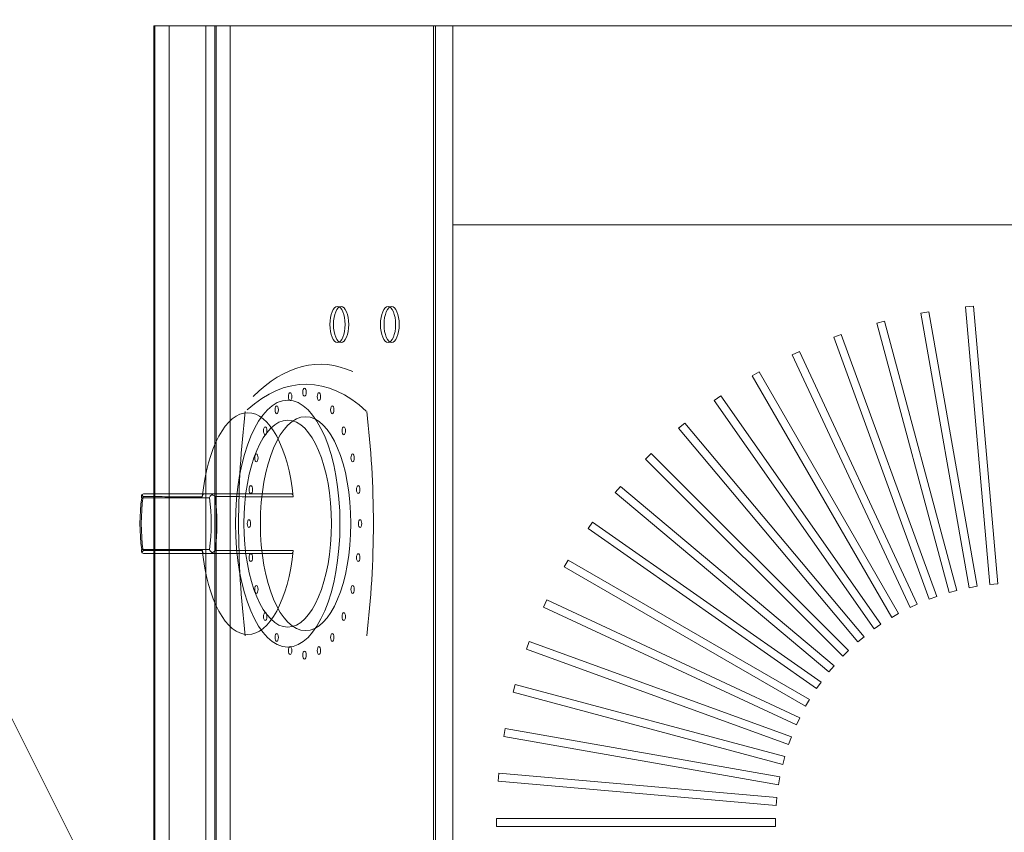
# Model space of a CAD drawing. Extents: x -750 to 58062, y -2404 to 18333.
# Tile 80 of 91: x 20396 to 20643, y 14815 to 15020. Entities that reach past the tile are written whole.
import ezdxf

# ---------------------------------------------------------------- set-up
doc = ezdxf.new("R2010")
doc.units = 0
doc.header["$MEASUREMENT"] = 0
doc.layers.add('GREY SCALE', color=9, linetype='Continuous', lineweight=0, true_color=0x808080)
doc.layers.add('GREYSCALE', color=9, linetype='Continuous', lineweight=0, true_color=0x808080)

# ---------------------------------------------------------------- blocks, each defined once
blk = doc.blocks.new('FLOOR PLAN')
at = {"layer": 'GREYSCALE', "ltscale": 125}
blk.add_line((20176.39, 15278.36), (21172.83, 13284.48), dxfattribs=at)
at = {"layer": 'GREYSCALE', "ltscale": 0.25}
for p, q in [((20429.32, 15018.13), (20429.32, 14216.19)), ((20504.5, 15018.13), (20429.32, 15018.13))]:
    blk.add_line(p, q, dxfattribs=at)
at = {"layer": 'GREYSCALE', "ltscale": 0.25, "extrusion": (1.83697e-16, 1, -5.8436e-29)}
for p, q in [((20433.14, 15018.13, 879.93), (20499.67, 15018.13, 815.05)), ((20504.5, 15018.13, 902.18), (20442.35, 15018.13, 902.18)), ((20444.66, 15018.13, 692.4), (20444.66, 15018.13, 659.48)), ((20500.17, 15018.13, 812.22), (20444.98, 15018.13, 693.88)), ((20448.53, 15018.13, 655.99), (20504.5, 15018.13, 662.14)), ((20504.5, 15018.13, 662.14), (20504.5, 15018.13, 902.18))]:
    blk.add_line(p, q, dxfattribs=at)
at = {"layer": 'GREYSCALE'}
for p, q in [((20504.5, 14266.31), (20504.5, 14968.01)), ((20504.5, 14968.01), (21074.88, 14968.01)), ((20624.2, 14946.15), (20622.23, 14945.8)), ((20624.2, 14946.15, 902.48), (20622.23, 14945.8, 902.48)), ((20622.23, 14945.8), (20634.41, 14876.7)), ((20622.23, 14945.8, 902.48), (20634.41, 14876.7, 902.48)), ((20636.38, 14877.05), (20624.2, 14946.15)), ((20636.38, 14877.05, 902.48), (20624.2, 14946.15, 902.48)), ((20635.48, 14947.55), (20633.49, 14947.37)), ((20635.48, 14947.55, 902.48), (20633.49, 14947.37, 902.48)), ((20633.49, 14947.37), (20639.6, 14877.47)), ((20633.49, 14947.37, 902.48), (20639.6, 14877.47, 902.48)), ((20641.6, 14877.65), (20635.48, 14947.55)), ((20641.6, 14877.65, 902.48), (20635.48, 14947.55, 902.48)), ((20613.08, 14943.78), (20611.15, 14943.26)), ((20613.08, 14943.78, 902.48), (20611.15, 14943.26, 902.48)), ((20611.15, 14943.26), (20629.31, 14875.48)), ((20611.15, 14943.26, 902.48), (20629.31, 14875.48, 902.48)), ((20631.24, 14876), (20613.08, 14943.78)), ((20631.24, 14876, 902.48), (20613.08, 14943.78, 902.48)), ((20602.21, 14940.44), (20600.33, 14939.75)), ((20602.21, 14940.44, 902.48), (20600.33, 14939.75, 902.48)), ((20600.33, 14939.75), (20624.33, 14873.82)), ((20600.33, 14939.75, 902.48), (20624.33, 14873.82, 902.48)), ((20626.21, 14874.5), (20602.21, 14940.44)), ((20626.21, 14874.5, 902.48), (20602.21, 14940.44, 902.48)), ((20591.68, 14936.17), (20589.86, 14935.32)), ((20591.68, 14936.17, 902.48), (20589.86, 14935.32, 902.48)), ((20621.33, 14872.58), (20591.68, 14936.17)), ((20621.33, 14872.58, 902.48), (20591.68, 14936.17, 902.48)), ((20589.86, 14935.32), (20619.51, 14871.73)), ((20589.86, 14935.32, 902.48), (20619.51, 14871.73, 902.48)), ((20581.55, 14931), (20579.82, 14930)), ((20581.55, 14931, 902.48), (20579.82, 14930, 902.48)), ((20616.64, 14870.23), (20581.55, 14931)), ((20616.64, 14870.23, 902.48), (20581.55, 14931, 902.48)), ((20579.82, 14930), (20614.9, 14869.23)), ((20579.82, 14930, 902.48), (20614.9, 14869.23, 902.48)), ((20571.92, 14924.96), (20570.27, 14923.81)), ((20571.92, 14924.96, 902.48), (20570.27, 14923.81, 902.48)), ((20570.27, 14923.81), (20610.52, 14866.33)), ((20570.27, 14923.81, 902.48), (20610.52, 14866.33, 902.48)), ((20612.16, 14867.48), (20571.92, 14924.96)), ((20612.16, 14867.48, 902.48), (20571.92, 14924.96, 902.48)), ((20562.84, 14918.11), (20561.31, 14916.82)), ((20562.84, 14918.11, 902.48), (20561.31, 14916.82, 902.48)), ((20561.31, 14916.82), (20606.41, 14863.07)), ((20561.31, 14916.82, 902.48), (20606.41, 14863.07, 902.48)), ((20607.95, 14864.36), (20562.84, 14918.11)), ((20607.95, 14864.36, 902.48), (20562.84, 14918.11, 902.48)), ((20554.4, 14910.5), (20552.99, 14909.08)), ((20554.4, 14910.5, 902.48), (20552.99, 14909.08, 902.48)), ((20552.99, 14909.08), (20602.6, 14859.46)), ((20552.99, 14909.08, 902.48), (20602.6, 14859.46, 902.48)), ((20604.02, 14860.88), (20554.4, 14910.5)), ((20604.02, 14860.88, 902.48), (20554.4, 14910.5, 902.48)), ((20546.66, 14902.17), (20545.37, 14900.64)), ((20546.66, 14902.17, 902.48), (20545.37, 14900.64, 902.48)), ((20600.41, 14857.07), (20546.66, 14902.17)), ((20600.41, 14857.07, 902.48), (20546.66, 14902.17, 902.48)), ((20426.26, 14899.34, 748.61), (20443.29, 14899.34, 785.12)), ((20444.33, 14900.34, 784.98), (20427.04, 14900.34, 747.9)), ((20545.37, 14900.64), (20599.12, 14855.53)), ((20545.37, 14900.64, 902.48), (20599.12, 14855.53, 902.48)), ((20539.67, 14893.21), (20538.52, 14891.57)), ((20539.67, 14893.21, 902.48), (20538.52, 14891.57, 902.48)), ((20538.52, 14891.57), (20596, 14851.32)), ((20538.52, 14891.57, 902.48), (20596, 14851.32, 902.48)), ((20597.15, 14852.96), (20539.67, 14893.21)), ((20597.15, 14852.96, 902.48), (20539.67, 14893.21, 902.48)), ((20443.29, 14886.31, 785.12), (20426.26, 14886.31, 748.61)), ((20427.04, 14885.31, 747.9), (20444.33, 14885.31, 784.98)), ((20533.49, 14883.67), (20532.48, 14881.93)), ((20533.49, 14883.67, 902.48), (20532.48, 14881.93, 902.48)), ((20532.48, 14881.93), (20593.25, 14846.85)), ((20532.48, 14881.93, 902.48), (20593.25, 14846.85, 902.48)), ((20594.26, 14848.58), (20533.49, 14883.67)), ((20594.26, 14848.58, 902.48), (20533.49, 14883.67, 902.48)), ((20634.41, 14876.7), (20636.38, 14877.05)), ((20634.41, 14876.7, 902.48), (20636.38, 14877.05, 902.48)), ((20639.6, 14877.47), (20641.6, 14877.65)), ((20639.6, 14877.47, 902.48), (20641.6, 14877.65, 902.48)), ((20624.33, 14873.82), (20626.21, 14874.5)), ((20624.33, 14873.82, 902.48), (20626.21, 14874.5, 902.48)), ((20629.31, 14875.48), (20631.24, 14876)), ((20629.31, 14875.48, 902.48), (20631.24, 14876, 902.48)), ((20528.16, 14873.62), (20527.31, 14871.81)), ((20528.16, 14873.62, 902.48), (20527.31, 14871.81, 902.48)), ((20527.31, 14871.81), (20590.91, 14842.15)), ((20527.31, 14871.81, 902.48), (20590.91, 14842.15, 902.48)), ((20591.76, 14843.97), (20528.16, 14873.62)), ((20591.76, 14843.97, 902.48), (20528.16, 14873.62, 902.48)), ((20619.51, 14871.73), (20621.33, 14872.58)), ((20619.51, 14871.73, 902.48), (20621.33, 14872.58, 902.48)), ((20614.9, 14869.23), (20616.64, 14870.23)), ((20614.9, 14869.23, 902.48), (20616.64, 14870.23, 902.48)), ((20610.52, 14866.33), (20612.16, 14867.48)), ((20610.52, 14866.33, 902.48), (20612.16, 14867.48, 902.48)), ((20606.41, 14863.07), (20607.95, 14864.36)), ((20606.41, 14863.07, 902.48), (20607.95, 14864.36, 902.48)), ((20523.73, 14863.15), (20523.04, 14861.27)), ((20523.73, 14863.15, 902.48), (20523.04, 14861.27, 902.48)), ((20589.67, 14839.15), (20523.73, 14863.15)), ((20589.67, 14839.15, 902.48), (20523.73, 14863.15, 902.48)), ((20523.04, 14861.27), (20588.98, 14837.27)), ((20523.04, 14861.27, 902.48), (20588.98, 14837.27, 902.48)), ((20602.6, 14859.46), (20604.02, 14860.88)), ((20602.6, 14859.46, 902.48), (20604.02, 14860.88, 902.48)), ((20599.12, 14855.53), (20600.41, 14857.07)), ((20599.12, 14855.53, 902.48), (20600.41, 14857.07, 902.48)), ((20520.23, 14852.34), (20519.71, 14850.4)), ((20520.23, 14852.34, 902.48), (20519.71, 14850.4, 902.48)), ((20588.01, 14834.18), (20520.23, 14852.34)), ((20588.01, 14834.18, 902.48), (20520.23, 14852.34, 902.48)), ((20596, 14851.32), (20597.15, 14852.96)), ((20596, 14851.32, 902.48), (20597.15, 14852.96, 902.48)), ((20519.71, 14850.4), (20587.49, 14832.24)), ((20519.71, 14850.4, 902.48), (20587.49, 14832.24, 902.48)), ((20593.25, 14846.85), (20594.26, 14848.58)), ((20593.25, 14846.85, 902.48), (20594.26, 14848.58, 902.48)), ((20590.91, 14842.15), (20591.76, 14843.97)), ((20590.91, 14842.15, 902.48), (20591.76, 14843.97, 902.48)), ((20517.68, 14841.26), (20517.33, 14839.28)), ((20517.68, 14841.26, 902.48), (20517.33, 14839.28, 902.48)), ((20517.33, 14839.28), (20586.44, 14827.1)), ((20517.33, 14839.28, 902.48), (20586.44, 14827.1, 902.48)), ((20586.78, 14829.07), (20517.68, 14841.26)), ((20586.78, 14829.07, 902.48), (20517.68, 14841.26, 902.48)), ((20588.98, 14837.27), (20589.67, 14839.15)), ((20588.98, 14837.27, 902.48), (20589.67, 14839.15, 902.48)), ((20587.49, 14832.24), (20588.01, 14834.18)), ((20587.49, 14832.24, 902.48), (20588.01, 14834.18, 902.48)), ((20516.11, 14830), (20515.94, 14828)), ((20516.11, 14830, 902.48), (20515.94, 14828, 902.48)), ((20586.01, 14823.88), (20516.11, 14830)), ((20586.01, 14823.88, 902.48), (20516.11, 14830, 902.48)), ((20515.94, 14828), (20585.84, 14821.88)), ((20515.94, 14828, 902.48), (20585.84, 14821.88, 902.48)), ((20586.44, 14827.1), (20586.78, 14829.07)), ((20586.44, 14827.1, 902.48), (20586.78, 14829.07, 902.48)), ((20585.84, 14821.88), (20586.01, 14823.88)), ((20585.84, 14821.88, 902.48), (20586.01, 14823.88, 902.48)), ((20515.53, 14818.64), (20515.53, 14816.64)), ((20585.7, 14818.64), (20515.53, 14818.64)), ((20515.53, 14818.64, 902.48), (20515.53, 14816.64, 902.48)), ((20585.7, 14818.64, 902.48), (20515.53, 14818.64, 902.48)), ((20585.7, 14816.64), (20585.7, 14818.64)), ((20585.7, 14816.64, 902.48), (20585.7, 14818.64, 902.48)), ((20515.53, 14816.64), (20585.7, 14816.64)), ((20515.53, 14816.64, 902.48), (20585.7, 14816.64, 902.48))]:
    blk.add_line(p, q, dxfattribs=at)
at = {"layer": 'GREYSCALE', "extrusion": (-0.906308, 2.88951e-16, 0.422618)}
for p, q in [((20426.26, 14899.34, 748.61), (20443.29, 14899.34, 785.12)), ((20441.92, 14900.34, 734.75), (20463.97, 14900.34, 782.02)), ((20443.29, 14886.31, 785.12), (20426.26, 14886.31, 748.61)), ((20441.92, 14885.31, 734.75), (20463.97, 14885.31, 782.02))]:
    blk.add_line(p, q, dxfattribs=at)
at = {"layer": 'GREYSCALE', "extrusion": (2.94688e-16, 1, -5.17558e-17)}
for p, q in [((20444.33, 14900.34, 784.98), (20427.04, 14900.34, 747.9)), ((20441.92, 14900.34, 734.75), (20463.97, 14900.34, 782.02))]:
    blk.add_line(p, q, dxfattribs=at)
at = {"layer": 'GREYSCALE', "extrusion": (-2.94688e-16, -1, 5.17558e-17)}
for p, q in [((20427.04, 14885.31, 747.9), (20444.33, 14885.31, 784.98)), ((20441.92, 14885.31, 734.75), (20463.97, 14885.31, 782.02))]:
    blk.add_line(p, q, dxfattribs=at)
at = {"layer": 'GREYSCALE', "extrusion": (0.906308, -5.3388e-16, -0.422618)}
for centre in [(14942.94, 9343.65, 18235.2), (14942.94, 9343.65, 18236.2), (14942.94, 9373.73, 18235.2), (14942.94, 9373.73, 18236.2)]:
    blk.add_circle(centre, 4.51, dxfattribs=at)
at = {"layer": 'GREYSCALE', "extrusion": (-0.906308, 5.3388e-16, 0.422618)}
for centre in [(-14942.94, 9343.65, -18235.2), (-14942.94, 9343.65, -18236.2), (-14942.94, 9373.73, -18235.2), (-14942.94, 9373.73, -18236.2)]:
    blk.add_circle(centre, 4.51, dxfattribs=at)
at = {"layer": 'GREYSCALE', "extrusion": (-0.906308, 2.88951e-16, 0.422618)}
for centre, radius in [((-14925.9, 9331.12, -18231.89), 1), ((-14892.82, 9331.12, -18227.24), 31.08), ((-14892.82, 9331.12, -18227.24), 31.08), ((-14924.78, 9322.56, -18231.89), 1), ((-14924.78, 9339.68, -18231.89), 1), ((-14921.47, 9314.58, -18231.89), 1), ((-14921.47, 9347.66, -18231.89), 1), ((-14892.82, 9331.12, -18227.23), 26.04), ((-14892.82, 9331.12, -18227.23), 26.04), ((-14892.82, 9331.12, -18232.19), 26.92), ((-14916.21, 9307.73, -18231.89), 1), ((-14916.21, 9354.51, -18231.89), 1), ((-14909.36, 9302.48, -18231.89), 1), ((-14909.36, 9359.77, -18231.89), 1), ((-14901.38, 9299.17, -18231.89), 1), ((-14901.38, 9363.08, -18231.89), 1), ((-14892.82, 9298.04, -18231.89), 1), ((-14892.82, 9364.2, -18231.89), 1), ((-14884.26, 9299.17, -18231.89), 1), ((-14884.26, 9363.08, -18231.89), 1), ((-14876.28, 9302.48, -18231.89), 1), ((-14876.28, 9359.77, -18231.89), 1), ((-14869.43, 9307.73, -18231.89), 1), ((-14869.43, 9354.51, -18231.89), 1), ((-14864.18, 9314.58, -18231.89), 1), ((-14864.18, 9347.66, -18231.89), 1), ((-14860.87, 9322.56, -18231.89), 1), ((-14860.87, 9339.68, -18231.89), 1), ((-14859.74, 9331.12, -18231.89), 1)]:
    blk.add_circle(centre, radius, dxfattribs=at)
at = {"layer": 'GREYSCALE', "extrusion": (0.906308, -2.88951e-16, -0.422618)}
blk.add_circle((14892.82, 9331.12, 18232.19), 26.92, dxfattribs=at)
at = {"layer": 'GREYSCALE', "ltscale": 0.25, "extrusion": (3.67394e-16, 1, -1.83697e-16)}
for centre, radius, start, end in [((-20442.35, 889.15, 15018.13), 13.03, 315, 90), ((-20448.16, 659.48, 15018.13), 3.51, 264, 0), ((-20448.16, 692.4, 15018.13), 3.51, 360, 25), ((-20497.95, 813.29, 15018.13), 2.46, 134.2795, 205.7202)]:
    blk.add_arc(centre, radius, start, end, dxfattribs=at)
at = {"layer": 'GREYSCALE', "extrusion": (0.906308, -2.88951e-16, -0.422618)}
for centre, radius, start, end in [((14829.6, 9331.37, 18236.2), 103.32, 337.1764, 10.7814), ((14892.82, 9393.54, 18232.19), 102.27, 253.9912, 286.0091), ((14892.82, 9269.2, 18232.19), 102.27, 73.9909, 106.0088)]:
    blk.add_arc(centre, radius, start, end, dxfattribs=at)
at = {"layer": 'GREYSCALE', "extrusion": (-0.906308, 2.88951e-16, 0.422618)}
for centre, radius, start, end in [((-14829.6, 9331.37, -18236.2), 103.32, 169.2186, 202.8236), ((-14829.6, 9331.37, -18232.19), 98.31, 158.6254, 200.8267), ((-14829.6, 9331.37, -18232.19), 98.31, 158.6254, 200.8267), ((-14892.82, 9393.54, -18232.19), 102.27, 253.9909, 286.0088), ((-14892.82, 9269.2, -18232.19), 102.27, 73.9912, 106.0091), ((-14892.82, 9331.12, -18216.15), 27.92, 103.9861, 256.0139), ((-14892.82, 9331.12, -18216.15), 27.92, 103.9861, 256.0139), ((-14892.82, 9331.12, -18196.1), 21.17, 252.0741, 287.9259), ((-14892.82, 9331.12, -18196.1), 21.17, 252.0741, 287.9259), ((-14892.82, 9331.12, -18197.1), 22.51, 252.3967, 287.6033), ((-14892.82, 9331.12, -18197.1), 22.51, 252.3967, 287.6033), ((-14892.82, 9331.12, -18196.1), 21.17, 72.0741, 107.9259), ((-14892.82, 9331.12, -18196.1), 21.17, 72.0741, 107.9259), ((-14892.82, 9331.12, -18197.1), 22.51, 72.3967, 107.6033), ((-14892.82, 9331.12, -18197.1), 22.51, 72.3967, 107.6033), ((-14892.82, 9331.12, -18216.15), 27.92, 283.9861, 76.0139), ((-14892.82, 9331.12, -18216.15), 27.92, 283.9861, 76.0139)]:
    blk.add_arc(centre, radius, start, end, dxfattribs=at)
at = {"layer": 'GREYSCALE'}
for points, knots in [([(20426.3, 14900.14, 747.75), (20426.24, 14900.06, 747.86), (20426.21, 14899.97, 747.98), (20426.17, 14899.71, 748.28), (20426.19, 14899.54, 748.44), (20426.25, 14899.36, 748.59), (20426.26, 14899.35, 748.6), (20426.26, 14899.34, 748.6), (20426.26, 14899.34, 748.61), (20426.26, 14899.34, 748.61), (20426.26, 14899.34, 748.61), (20426.26, 14899.34, 748.61), (20426.26, 14899.34, 748.61), (20426.26, 14899.34, 748.61), (20426.26, 14899.34, 748.61), (20426.26, 14899.34, 748.61), (20426.26, 14899.34, 748.61), (20426.26, 14899.34, 748.61), (20426.26, 14899.34, 748.61), (20426.26, 14899.34, 748.61)], [-4.568979, -4.568979, -4.568979, -4.568979, -3.692516, -3.692516, -2.450743, -2.450743, -2.363662, -2.363662, -2.337548, -2.337548, -2.323475, -2.323475, -2.309, -2.309, -2.304181, -2.304181, -2.301314, -2.301314, -2.300178, -2.300178, -2.300178, -2.300178]), ([(20426.3, 14900.14, 747.75), (20426.24, 14900.06, 747.86), (20426.21, 14899.97, 747.98), (20426.17, 14899.71, 748.28), (20426.19, 14899.54, 748.44), (20426.25, 14899.36, 748.59), (20426.26, 14899.35, 748.6), (20426.26, 14899.34, 748.6), (20426.26, 14899.34, 748.61), (20426.26, 14899.34, 748.61), (20426.26, 14899.34, 748.61), (20426.26, 14899.34, 748.61), (20426.26, 14899.34, 748.61), (20426.26, 14899.34, 748.61), (20426.26, 14899.34, 748.61), (20426.26, 14899.34, 748.61), (20426.26, 14899.34, 748.61), (20426.26, 14899.34, 748.61), (20426.26, 14899.34, 748.61), (20426.26, 14899.34, 748.61)], [-4.568979, -4.568979, -4.568979, -4.568979, -3.692516, -3.692516, -2.450743, -2.450743, -2.363662, -2.363662, -2.337548, -2.337548, -2.323475, -2.323475, -2.309, -2.309, -2.304181, -2.304181, -2.301314, -2.301314, -2.300178, -2.300178, -2.300178, -2.300178]), ([(20426.3, 14900.14, 747.75), (20426.31, 14900.15, 747.75), (20426.33, 14900.16, 747.75), (20426.36, 14900.17, 747.76), (20426.37, 14900.18, 747.76), (20426.48, 14900.24, 747.78), (20426.59, 14900.28, 747.8), (20426.81, 14900.33, 747.85), (20426.92, 14900.34, 747.87), (20427.04, 14900.34, 747.9), (20427.04, 14900.34, 747.9), (20427.04, 14900.34, 747.9)], [0.6841371, 0.6841371, 0.6841371, 0.6841371, 0.7321349, 0.7321349, 0.7784099, 0.7784099, 1.1160869, 1.1160869, 1.4632126, 1.4632126, 1.4649667, 1.4649667, 1.4649667, 1.4649667]), ([(20426.3, 14900.14, 747.75), (20426.31, 14900.15, 747.75), (20426.33, 14900.16, 747.75), (20426.36, 14900.17, 747.76), (20426.37, 14900.18, 747.76), (20426.48, 14900.24, 747.78), (20426.59, 14900.28, 747.8), (20426.81, 14900.33, 747.85), (20426.92, 14900.34, 747.87), (20427.04, 14900.34, 747.9), (20427.04, 14900.34, 747.9), (20427.04, 14900.34, 747.9)], [0.6841371, 0.6841371, 0.6841371, 0.6841371, 0.7321349, 0.7321349, 0.7784099, 0.7784099, 1.1160869, 1.1160869, 1.4632126, 1.4632126, 1.4649667, 1.4649667, 1.4649667, 1.4649667]), ([(20426.61, 14899.63, 746.99), (20426.61, 14899.63, 746.99), (20426.61, 14899.63, 746.99), (20426.61, 14899.63, 747), (20426.61, 14899.63, 747), (20426.61, 14899.63, 747), (20426.61, 14899.63, 747), (20426.61, 14899.63, 747), (20426.61, 14899.64, 747), (20426.61, 14899.64, 747), (20426.61, 14899.64, 747), (20426.61, 14899.65, 747), (20426.6, 14899.65, 747.01), (20426.6, 14899.66, 747.02), (20426.59, 14899.67, 747.03), (20426.58, 14899.69, 747.05), (20426.57, 14899.71, 747.07), (20426.53, 14899.75, 747.12), (20426.51, 14899.78, 747.16), (20426.46, 14899.87, 747.27), (20426.42, 14899.92, 747.35), (20426.35, 14900.03, 747.53), (20426.32, 14900.09, 747.64), (20426.3, 14900.14, 747.75)], [0, 0, 0, 0, 0.0007562, 0.0007562, 0.0015191, 0.0015191, 0.003065, 0.003065, 0.0062678, 0.0062678, 0.0131942, 0.0131942, 0.027317, 0.027317, 0.0517791, 0.0517791, 0.0965418, 0.0965418, 0.1826488, 0.1826488, 0.3519012, 0.3519012, 0.5581583, 0.5581583, 0.5581583, 0.5581583]), ([(20426.61, 14899.63, 746.99), (20426.61, 14899.63, 746.99), (20426.61, 14899.63, 746.99), (20426.61, 14899.63, 747), (20426.61, 14899.63, 747), (20426.61, 14899.63, 747), (20426.61, 14899.63, 747), (20426.61, 14899.63, 747), (20426.61, 14899.64, 747), (20426.61, 14899.64, 747), (20426.61, 14899.64, 747), (20426.61, 14899.65, 747), (20426.6, 14899.65, 747.01), (20426.6, 14899.66, 747.02), (20426.59, 14899.67, 747.03), (20426.58, 14899.69, 747.05), (20426.57, 14899.71, 747.07), (20426.53, 14899.75, 747.12), (20426.51, 14899.78, 747.16), (20426.46, 14899.87, 747.27), (20426.42, 14899.92, 747.35), (20426.35, 14900.03, 747.53), (20426.32, 14900.09, 747.64), (20426.3, 14900.14, 747.75)], [0, 0, 0, 0, 0.0007562, 0.0007562, 0.0015191, 0.0015191, 0.003065, 0.003065, 0.0062678, 0.0062678, 0.0131942, 0.0131942, 0.027317, 0.027317, 0.0517791, 0.0517791, 0.0965418, 0.0965418, 0.1826488, 0.1826488, 0.3519012, 0.3519012, 0.5581583, 0.5581583, 0.5581583, 0.5581583]), ([(20441.49, 14899.57, 733.83), (20440.94, 14899.57, 734.32), (20440.38, 14899.58, 734.81), (20439.3, 14899.58, 735.76), (20438.78, 14899.58, 736.22), (20437.23, 14899.59, 737.59), (20436.19, 14899.59, 738.51), (20433.49, 14899.6, 740.89), (20431.83, 14899.61, 742.36), (20428.98, 14899.62, 744.88), (20427.8, 14899.62, 745.94), (20426.61, 14899.63, 746.99)], [-20.862973, -20.862973, -20.862973, -20.862973, -18.643241, -18.643241, -16.57177, -16.57177, -12.428827, -12.428827, -5.800119, -5.800119, -1.046163, -1.046163, -1.046163, -1.046163]), ([(20441.49, 14899.57, 733.83), (20440.94, 14899.57, 734.32), (20440.38, 14899.58, 734.81), (20439.3, 14899.58, 735.76), (20438.78, 14899.58, 736.22), (20437.23, 14899.59, 737.59), (20436.19, 14899.59, 738.51), (20433.49, 14899.6, 740.89), (20431.83, 14899.61, 742.36), (20428.98, 14899.62, 744.88), (20427.8, 14899.62, 745.94), (20426.61, 14899.63, 746.99)], [-20.862973, -20.862973, -20.862973, -20.862973, -18.643241, -18.643241, -16.57177, -16.57177, -12.428827, -12.428827, -5.800119, -5.800119, -1.046163, -1.046163, -1.046163, -1.046163]), ([(20427.04, 14900.34, 747.9), (20428.29, 14900.34, 746.78), (20429.55, 14900.34, 745.67), (20432.47, 14900.34, 743.08), (20434.13, 14900.34, 741.62), (20436.83, 14900.34, 739.23), (20437.87, 14900.34, 738.32), (20439.43, 14900.34, 736.95), (20439.95, 14900.34, 736.49), (20440.95, 14900.34, 735.61), (20441.44, 14900.34, 735.18), (20441.92, 14900.34, 734.75)], [0.767144, 0.767144, 0.767144, 0.767144, 5.800119, 5.800119, 12.428827, 12.428827, 16.57177, 16.57177, 18.643241, 18.643241, 20.57812, 20.57812, 20.57812, 20.57812]), ([(20427.04, 14900.34, 747.9), (20428.29, 14900.34, 746.78), (20429.55, 14900.34, 745.67), (20432.47, 14900.34, 743.08), (20434.13, 14900.34, 741.62), (20436.83, 14900.34, 739.23), (20437.87, 14900.34, 738.32), (20439.43, 14900.34, 736.95), (20439.95, 14900.34, 736.49), (20440.95, 14900.34, 735.61), (20441.44, 14900.34, 735.18), (20441.92, 14900.34, 734.75)], [0.767144, 0.767144, 0.767144, 0.767144, 5.800119, 5.800119, 12.428827, 12.428827, 16.57177, 16.57177, 18.643241, 18.643241, 20.57812, 20.57812, 20.57812, 20.57812]), ([(20441.92, 14900.34, 734.75), (20441.88, 14900.34, 734.66), (20441.84, 14900.33, 734.57), (20441.76, 14900.27, 734.4), (20441.72, 14900.23, 734.31), (20441.63, 14900.11, 734.13), (20441.59, 14900.02, 734.05), (20441.53, 14899.81, 733.91), (20441.5, 14899.7, 733.86), (20441.49, 14899.57, 733.83)], [0, 0, 0, 0, 0.299964, 0.299964, 0.59828, 0.59828, 0.9918, 0.9918, 1.371361, 1.371361, 1.371361, 1.371361]), ([(20441.92, 14900.34, 734.75), (20441.88, 14900.34, 734.66), (20441.84, 14900.33, 734.57), (20441.76, 14900.27, 734.4), (20441.72, 14900.23, 734.31), (20441.63, 14900.11, 734.13), (20441.59, 14900.02, 734.05), (20441.53, 14899.81, 733.91), (20441.5, 14899.7, 733.86), (20441.49, 14899.57, 733.83)], [0, 0, 0, 0, 0.299964, 0.299964, 0.59828, 0.59828, 0.9918, 0.9918, 1.371361, 1.371361, 1.371361, 1.371361]), ([(20443.29, 14899.34, 785.12), (20443.29, 14899.34, 785.12), (20443.29, 14899.34, 785.12), (20443.29, 14899.34, 785.12), (20443.29, 14899.34, 785.12), (20443.29, 14899.34, 785.12), (20443.29, 14899.34, 785.12), (20443.29, 14899.34, 785.12), (20443.29, 14899.34, 785.12), (20443.29, 14899.34, 785.12), (20443.29, 14899.34, 785.12), (20443.29, 14899.35, 785.12), (20443.3, 14899.38, 785.15), (20443.36, 14899.52, 785.26), (20443.42, 14899.62, 785.33), (20443.6, 14899.85, 785.49), (20443.72, 14899.97, 785.56), (20443.9, 14900.1, 785.62), (20443.94, 14900.12, 785.63), (20443.97, 14900.14, 785.64)], [-2.013428, -2.013428, -2.013428, -2.013428, -2.012552, -2.012552, -2.009969, -2.009969, -2.005723, -2.005723, -1.993988, -1.993988, -1.958227, -1.958227, -1.803737, -1.803737, -1.39494, -1.39494, -0.837587, -0.837587, -0.714094, -0.714094, -0.714094, -0.714094]), ([(20443.29, 14899.34, 785.12), (20443.29, 14899.34, 785.12), (20443.29, 14899.34, 785.12), (20443.29, 14899.34, 785.12), (20443.29, 14899.34, 785.12), (20443.29, 14899.34, 785.12), (20443.29, 14899.34, 785.12), (20443.29, 14899.34, 785.12), (20443.29, 14899.34, 785.12), (20443.29, 14899.34, 785.12), (20443.29, 14899.34, 785.12), (20443.29, 14899.35, 785.12), (20443.3, 14899.38, 785.15), (20443.36, 14899.52, 785.26), (20443.42, 14899.62, 785.33), (20443.6, 14899.85, 785.49), (20443.72, 14899.97, 785.56), (20443.9, 14900.1, 785.62), (20443.94, 14900.12, 785.63), (20443.97, 14900.14, 785.64)], [-2.013428, -2.013428, -2.013428, -2.013428, -2.012552, -2.012552, -2.009969, -2.009969, -2.005723, -2.005723, -1.993988, -1.993988, -1.958227, -1.958227, -1.803737, -1.803737, -1.39494, -1.39494, -0.837587, -0.837587, -0.714094, -0.714094, -0.714094, -0.714094]), ([(20444.33, 14900.34, 784.98), (20444.33, 14900.34, 784.98), (20444.33, 14900.34, 784.98), (20444.27, 14900.34, 785.08), (20444.21, 14900.33, 785.19), (20444.11, 14900.27, 785.39), (20444.05, 14900.23, 785.48), (20443.99, 14900.17, 785.6), (20443.98, 14900.15, 785.62), (20443.97, 14900.14, 785.64)], [-0.0017633, -0.0017633, -0.0017633, -0.0017633, 0, 0, 0.3544407, 0.3544407, 0.6989598, 0.6989598, 0.783168, 0.783168, 0.783168, 0.783168]), ([(20444.33, 14900.34, 784.98), (20444.33, 14900.34, 784.98), (20444.33, 14900.34, 784.98), (20444.27, 14900.34, 785.08), (20444.21, 14900.33, 785.19), (20444.11, 14900.27, 785.39), (20444.05, 14900.23, 785.48), (20443.99, 14900.17, 785.6), (20443.98, 14900.15, 785.62), (20443.97, 14900.14, 785.64)], [-0.0017633, -0.0017633, -0.0017633, -0.0017633, 0, 0, 0.3544407, 0.3544407, 0.6989598, 0.6989598, 0.783168, 0.783168, 0.783168, 0.783168]), ([(20443.97, 14900.14, 785.64), (20444.04, 14900.11, 785.67), (20444.11, 14900.07, 785.71), (20444.27, 14899.97, 785.78), (20444.37, 14899.91, 785.81), (20444.52, 14899.81, 785.84), (20444.57, 14899.77, 785.85), (20444.64, 14899.72, 785.87), (20444.67, 14899.7, 785.87), (20444.7, 14899.68, 785.88), (20444.71, 14899.67, 785.88), (20444.73, 14899.65, 785.88), (20444.73, 14899.65, 785.88), (20444.74, 14899.64, 785.88), (20444.74, 14899.64, 785.88), (20444.74, 14899.64, 785.88), (20444.74, 14899.63, 785.88), (20444.74, 14899.63, 785.88)], [0.8289705, 0.8289705, 0.8289705, 0.8289705, 1.0570419, 1.0570419, 1.3691091, 1.3691091, 1.5284326, 1.5284326, 1.6112916, 1.6112916, 1.6500585, 1.6500585, 1.6707993, 1.6707993, 1.6821461, 1.6821461, 1.694108, 1.694108, 1.694108, 1.694108]), ([(20443.97, 14900.14, 785.64), (20444.04, 14900.11, 785.67), (20444.11, 14900.07, 785.71), (20444.27, 14899.97, 785.78), (20444.37, 14899.91, 785.81), (20444.52, 14899.81, 785.84), (20444.57, 14899.77, 785.85), (20444.64, 14899.72, 785.87), (20444.67, 14899.7, 785.87), (20444.7, 14899.68, 785.88), (20444.71, 14899.67, 785.88), (20444.73, 14899.65, 785.88), (20444.73, 14899.65, 785.88), (20444.74, 14899.64, 785.88), (20444.74, 14899.64, 785.88), (20444.74, 14899.64, 785.88), (20444.74, 14899.63, 785.88), (20444.74, 14899.63, 785.88)], [0.8289705, 0.8289705, 0.8289705, 0.8289705, 1.0570419, 1.0570419, 1.3691091, 1.3691091, 1.5284326, 1.5284326, 1.6112916, 1.6112916, 1.6500585, 1.6500585, 1.6707993, 1.6707993, 1.6821461, 1.6821461, 1.694108, 1.694108, 1.694108, 1.694108]), ([(20463.97, 14900.34, 782.02), (20462.64, 14900.34, 782.23), (20461.32, 14900.34, 782.43), (20459.31, 14900.34, 782.73), (20458.63, 14900.34, 782.84), (20456.85, 14900.34, 783.11), (20455.75, 14900.34, 783.27), (20452.91, 14900.34, 783.7), (20451.15, 14900.34, 783.96), (20447.71, 14900.34, 784.48), (20446.02, 14900.34, 784.73), (20444.33, 14900.34, 784.98)], [12.565421, 12.565421, 12.565421, 12.565421, 16.570697, 16.570697, 18.642034, 18.642034, 21.956173, 21.956173, 27.258796, 27.258796, 32.376399, 32.376399, 32.376399, 32.376399]), ([(20463.97, 14900.34, 782.02), (20462.64, 14900.34, 782.23), (20461.32, 14900.34, 782.43), (20459.31, 14900.34, 782.73), (20458.63, 14900.34, 782.84), (20456.85, 14900.34, 783.11), (20455.75, 14900.34, 783.27), (20452.91, 14900.34, 783.7), (20451.15, 14900.34, 783.96), (20447.71, 14900.34, 784.48), (20446.02, 14900.34, 784.73), (20444.33, 14900.34, 784.98)], [12.565421, 12.565421, 12.565421, 12.565421, 16.570697, 16.570697, 18.642034, 18.642034, 21.956173, 21.956173, 27.258796, 27.258796, 32.376399, 32.376399, 32.376399, 32.376399]), ([(20444.74, 14899.63, 785.88), (20446.34, 14899.62, 785.65), (20447.94, 14899.62, 785.41), (20451.3, 14899.61, 784.92), (20453.05, 14899.6, 784.66), (20455.9, 14899.59, 784.23), (20456.99, 14899.59, 784.06), (20458.77, 14899.59, 783.8), (20459.46, 14899.58, 783.69), (20461.51, 14899.58, 783.38), (20462.88, 14899.58, 783.18), (20464.3, 14899.57, 782.96), (20464.35, 14899.57, 782.95), (20464.39, 14899.57, 782.95)], [-32.09738, -32.09738, -32.09738, -32.09738, -27.258796, -27.258796, -21.956173, -21.956173, -18.642034, -18.642034, -16.570697, -16.570697, -12.428022, -12.428022, -12.280567, -12.280567, -12.280567, -12.280567]), ([(20444.74, 14899.63, 785.88), (20446.34, 14899.62, 785.65), (20447.94, 14899.62, 785.41), (20451.3, 14899.61, 784.92), (20453.05, 14899.6, 784.66), (20455.9, 14899.59, 784.23), (20456.99, 14899.59, 784.06), (20458.77, 14899.59, 783.8), (20459.46, 14899.58, 783.69), (20461.51, 14899.58, 783.38), (20462.88, 14899.58, 783.18), (20464.3, 14899.57, 782.96), (20464.35, 14899.57, 782.95), (20464.39, 14899.57, 782.95)], [-32.09738, -32.09738, -32.09738, -32.09738, -27.258796, -27.258796, -21.956173, -21.956173, -18.642034, -18.642034, -16.570697, -16.570697, -12.428022, -12.428022, -12.280567, -12.280567, -12.280567, -12.280567]), ([(20464.39, 14899.57, 782.95), (20464.39, 14899.66, 782.93), (20464.37, 14899.74, 782.9), (20464.33, 14899.9, 782.82), (20464.31, 14899.97, 782.77), (20464.24, 14900.13, 782.62), (20464.19, 14900.21, 782.51), (20464.08, 14900.31, 782.28), (20464.02, 14900.34, 782.15), (20463.97, 14900.34, 782.02)], [0, 0, 0, 0, 0.267044, 0.267044, 0.536426, 0.536426, 0.950116, 0.950116, 1.373248, 1.373248, 1.373248, 1.373248]), ([(20464.39, 14899.57, 782.95), (20464.39, 14899.66, 782.93), (20464.37, 14899.74, 782.9), (20464.33, 14899.9, 782.82), (20464.31, 14899.97, 782.77), (20464.24, 14900.13, 782.62), (20464.19, 14900.21, 782.51), (20464.08, 14900.31, 782.28), (20464.02, 14900.34, 782.15), (20463.97, 14900.34, 782.02)], [0, 0, 0, 0, 0.267044, 0.267044, 0.536426, 0.536426, 0.950116, 0.950116, 1.373248, 1.373248, 1.373248, 1.373248]), ([(20426.26, 14886.31, 748.61), (20426.26, 14886.31, 748.61), (20426.26, 14886.31, 748.61), (20426.26, 14886.31, 748.61), (20426.26, 14886.31, 748.61), (20426.26, 14886.31, 748.61), (20426.26, 14886.31, 748.61), (20426.26, 14886.31, 748.61), (20426.26, 14886.31, 748.61), (20426.26, 14886.31, 748.61), (20426.26, 14886.31, 748.61), (20426.26, 14886.3, 748.6), (20426.25, 14886.27, 748.57), (20426.2, 14886.13, 748.45), (20426.18, 14886.03, 748.36), (20426.18, 14885.8, 748.13), (20426.2, 14885.68, 747.99), (20426.27, 14885.55, 747.81), (20426.29, 14885.53, 747.78), (20426.3, 14885.51, 747.75)], [-2.013835, -2.013835, -2.013835, -2.013835, -2.012593, -2.012593, -2.009935, -2.009935, -2.006101, -2.006101, -1.99429, -1.99429, -1.958405, -1.958405, -1.803523, -1.803523, -1.394904, -1.394904, -0.837569, -0.837569, -0.714146, -0.714146, -0.714146, -0.714146]), ([(20426.26, 14886.31, 748.61), (20426.26, 14886.31, 748.61), (20426.26, 14886.31, 748.61), (20426.26, 14886.31, 748.61), (20426.26, 14886.31, 748.61), (20426.26, 14886.31, 748.61), (20426.26, 14886.31, 748.61), (20426.26, 14886.31, 748.61), (20426.26, 14886.31, 748.61), (20426.26, 14886.31, 748.61), (20426.26, 14886.31, 748.61), (20426.26, 14886.3, 748.6), (20426.25, 14886.27, 748.57), (20426.2, 14886.13, 748.45), (20426.18, 14886.03, 748.36), (20426.18, 14885.8, 748.13), (20426.2, 14885.68, 747.99), (20426.27, 14885.55, 747.81), (20426.29, 14885.53, 747.78), (20426.3, 14885.51, 747.75)], [-2.013835, -2.013835, -2.013835, -2.013835, -2.012593, -2.012593, -2.009935, -2.009935, -2.006101, -2.006101, -1.99429, -1.99429, -1.958405, -1.958405, -1.803523, -1.803523, -1.394904, -1.394904, -0.837569, -0.837569, -0.714146, -0.714146, -0.714146, -0.714146]), ([(20443.97, 14885.51, 785.64), (20443.84, 14885.58, 785.61), (20443.72, 14885.68, 785.56), (20443.47, 14885.95, 785.39), (20443.36, 14886.12, 785.27), (20443.29, 14886.29, 785.13), (20443.29, 14886.3, 785.12), (20443.29, 14886.3, 785.12), (20443.29, 14886.31, 785.12), (20443.29, 14886.31, 785.12), (20443.29, 14886.31, 785.12), (20443.29, 14886.31, 785.12), (20443.29, 14886.31, 785.12), (20443.29, 14886.31, 785.12), (20443.29, 14886.31, 785.12), (20443.29, 14886.31, 785.12), (20443.29, 14886.31, 785.12), (20443.29, 14886.31, 785.12), (20443.29, 14886.31, 785.12), (20443.29, 14886.31, 785.12)], [-8.44556, -8.44556, -8.44556, -8.44556, -6.098348, -6.098348, -2.65729, -2.65729, -2.449125, -2.449125, -2.390397, -2.390397, -2.362772, -2.362772, -2.346928, -2.346928, -2.336306, -2.336306, -2.331244, -2.331244, -2.327246, -2.327246, -2.327246, -2.327246]), ([(20443.97, 14885.51, 785.64), (20443.84, 14885.58, 785.61), (20443.72, 14885.68, 785.56), (20443.47, 14885.95, 785.39), (20443.36, 14886.12, 785.27), (20443.29, 14886.29, 785.13), (20443.29, 14886.3, 785.12), (20443.29, 14886.3, 785.12), (20443.29, 14886.31, 785.12), (20443.29, 14886.31, 785.12), (20443.29, 14886.31, 785.12), (20443.29, 14886.31, 785.12), (20443.29, 14886.31, 785.12), (20443.29, 14886.31, 785.12), (20443.29, 14886.31, 785.12), (20443.29, 14886.31, 785.12), (20443.29, 14886.31, 785.12), (20443.29, 14886.31, 785.12), (20443.29, 14886.31, 785.12), (20443.29, 14886.31, 785.12)], [-8.44556, -8.44556, -8.44556, -8.44556, -6.098348, -6.098348, -2.65729, -2.65729, -2.449125, -2.449125, -2.390397, -2.390397, -2.362772, -2.362772, -2.346928, -2.346928, -2.336306, -2.336306, -2.331244, -2.331244, -2.327246, -2.327246, -2.327246, -2.327246]), ([(20426.3, 14885.51, 747.75), (20426.32, 14885.54, 747.67), (20426.34, 14885.58, 747.6), (20426.39, 14885.68, 747.42), (20426.43, 14885.74, 747.33), (20426.49, 14885.84, 747.19), (20426.52, 14885.87, 747.15), (20426.56, 14885.93, 747.08), (20426.57, 14885.94, 747.06), (20426.59, 14885.97, 747.03), (20426.59, 14885.98, 747.02), (20426.6, 14885.99, 747.01), (20426.6, 14886, 747.01), (20426.61, 14886, 747), (20426.61, 14886.01, 747), (20426.61, 14886.01, 747), (20426.61, 14886.01, 747), (20426.61, 14886.02, 746.99)], [0.8289705, 0.8289705, 0.8289705, 0.8289705, 1.0570419, 1.0570419, 1.3691091, 1.3691091, 1.5284326, 1.5284326, 1.6112916, 1.6112916, 1.6500585, 1.6500585, 1.6707993, 1.6707993, 1.6821461, 1.6821461, 1.694108, 1.694108, 1.694108, 1.694108]), ([(20426.3, 14885.51, 747.75), (20426.32, 14885.54, 747.67), (20426.34, 14885.58, 747.6), (20426.39, 14885.68, 747.42), (20426.43, 14885.74, 747.33), (20426.49, 14885.84, 747.19), (20426.52, 14885.87, 747.15), (20426.56, 14885.93, 747.08), (20426.57, 14885.94, 747.06), (20426.59, 14885.97, 747.03), (20426.59, 14885.98, 747.02), (20426.6, 14885.99, 747.01), (20426.6, 14886, 747.01), (20426.61, 14886, 747), (20426.61, 14886.01, 747), (20426.61, 14886.01, 747), (20426.61, 14886.01, 747), (20426.61, 14886.02, 746.99)], [0.8289705, 0.8289705, 0.8289705, 0.8289705, 1.0570419, 1.0570419, 1.3691091, 1.3691091, 1.5284326, 1.5284326, 1.6112916, 1.6112916, 1.6500585, 1.6500585, 1.6707993, 1.6707993, 1.6821461, 1.6821461, 1.694108, 1.694108, 1.694108, 1.694108]), ([(20427.04, 14885.31, 747.9), (20427.04, 14885.31, 747.9), (20427.04, 14885.31, 747.9), (20426.92, 14885.31, 747.87), (20426.8, 14885.32, 747.85), (20426.58, 14885.37, 747.8), (20426.47, 14885.41, 747.78), (20426.35, 14885.48, 747.76), (20426.32, 14885.49, 747.75), (20426.3, 14885.51, 747.75)], [-0.0017633, -0.0017633, -0.0017633, -0.0017633, 0, 0, 0.3544407, 0.3544407, 0.6989598, 0.6989598, 0.783168, 0.783168, 0.783168, 0.783168]), ([(20427.04, 14885.31, 747.9), (20427.04, 14885.31, 747.9), (20427.04, 14885.31, 747.9), (20426.92, 14885.31, 747.87), (20426.8, 14885.32, 747.85), (20426.58, 14885.37, 747.8), (20426.47, 14885.41, 747.78), (20426.35, 14885.48, 747.76), (20426.32, 14885.49, 747.75), (20426.3, 14885.51, 747.75)], [-0.0017633, -0.0017633, -0.0017633, -0.0017633, 0, 0, 0.3544407, 0.3544407, 0.6989598, 0.6989598, 0.783168, 0.783168, 0.783168, 0.783168]), ([(20426.61, 14886.02, 746.99), (20427.82, 14886.02, 745.92), (20429.03, 14886.03, 744.85), (20431.56, 14886.04, 742.6), (20432.89, 14886.04, 741.42), (20435.05, 14886.05, 739.52), (20435.88, 14886.06, 738.78), (20437.23, 14886.06, 737.59), (20437.74, 14886.06, 737.13), (20439.3, 14886.07, 735.76), (20440.34, 14886.07, 734.84), (20441.42, 14886.07, 733.9), (20441.45, 14886.07, 733.86), (20441.49, 14886.07, 733.83)], [-32.09738, -32.09738, -32.09738, -32.09738, -27.260564, -27.260564, -21.957597, -21.957597, -18.643243, -18.643243, -16.571772, -16.571772, -12.428829, -12.428829, -12.280567, -12.280567, -12.280567, -12.280567]), ([(20426.61, 14886.02, 746.99), (20427.82, 14886.02, 745.92), (20429.03, 14886.03, 744.85), (20431.56, 14886.04, 742.6), (20432.89, 14886.04, 741.42), (20435.05, 14886.05, 739.52), (20435.88, 14886.06, 738.78), (20437.23, 14886.06, 737.59), (20437.74, 14886.06, 737.13), (20439.3, 14886.07, 735.76), (20440.34, 14886.07, 734.84), (20441.42, 14886.07, 733.9), (20441.45, 14886.07, 733.86), (20441.49, 14886.07, 733.83)], [-32.09738, -32.09738, -32.09738, -32.09738, -27.260564, -27.260564, -21.957597, -21.957597, -18.643243, -18.643243, -16.571772, -16.571772, -12.428829, -12.428829, -12.280567, -12.280567, -12.280567, -12.280567]), ([(20441.92, 14885.31, 734.75), (20440.92, 14885.31, 735.64), (20439.91, 14885.31, 736.52), (20438.39, 14885.31, 737.86), (20437.87, 14885.31, 738.32), (20436.52, 14885.31, 739.51), (20435.69, 14885.31, 740.24), (20433.53, 14885.31, 742.15), (20432.2, 14885.31, 743.32), (20429.59, 14885.31, 745.63), (20428.31, 14885.31, 746.76), (20427.04, 14885.31, 747.9)], [12.565421, 12.565421, 12.565421, 12.565421, 16.571772, 16.571772, 18.643243, 18.643243, 21.957597, 21.957597, 27.260564, 27.260564, 32.376399, 32.376399, 32.376399, 32.376399]), ([(20441.92, 14885.31, 734.75), (20440.92, 14885.31, 735.64), (20439.91, 14885.31, 736.52), (20438.39, 14885.31, 737.86), (20437.87, 14885.31, 738.32), (20436.52, 14885.31, 739.51), (20435.69, 14885.31, 740.24), (20433.53, 14885.31, 742.15), (20432.2, 14885.31, 743.32), (20429.59, 14885.31, 745.63), (20428.31, 14885.31, 746.76), (20427.04, 14885.31, 747.9)], [12.565421, 12.565421, 12.565421, 12.565421, 16.571772, 16.571772, 18.643243, 18.643243, 21.957597, 21.957597, 27.260564, 27.260564, 32.376399, 32.376399, 32.376399, 32.376399]), ([(20441.49, 14886.07, 733.83), (20441.5, 14885.99, 733.85), (20441.52, 14885.9, 733.88), (20441.55, 14885.75, 733.96), (20441.58, 14885.68, 734.01), (20441.64, 14885.52, 734.16), (20441.69, 14885.44, 734.26), (20441.8, 14885.33, 734.5), (20441.86, 14885.31, 734.62), (20441.92, 14885.31, 734.75)], [0, 0, 0, 0, 0.267044, 0.267044, 0.536426, 0.536426, 0.950116, 0.950116, 1.373248, 1.373248, 1.373248, 1.373248]), ([(20441.49, 14886.07, 733.83), (20441.5, 14885.99, 733.85), (20441.52, 14885.9, 733.88), (20441.55, 14885.75, 733.96), (20441.58, 14885.68, 734.01), (20441.64, 14885.52, 734.16), (20441.69, 14885.44, 734.26), (20441.8, 14885.33, 734.5), (20441.86, 14885.31, 734.62), (20441.92, 14885.31, 734.75)], [0, 0, 0, 0, 0.267044, 0.267044, 0.536426, 0.536426, 0.950116, 0.950116, 1.373248, 1.373248, 1.373248, 1.373248]), ([(20444.74, 14886.02, 785.88), (20444.74, 14886.02, 785.88), (20444.74, 14886.02, 785.88), (20444.74, 14886.01, 785.88), (20444.74, 14886.01, 785.88), (20444.74, 14886.01, 785.88), (20444.74, 14886.01, 785.88), (20444.74, 14886.01, 785.88), (20444.74, 14886.01, 785.88), (20444.74, 14886.01, 785.88), (20444.74, 14886.01, 785.88), (20444.74, 14886, 785.88), (20444.73, 14886, 785.88), (20444.72, 14885.99, 785.88), (20444.71, 14885.98, 785.88), (20444.68, 14885.96, 785.87), (20444.66, 14885.94, 785.87), (20444.6, 14885.89, 785.86), (20444.56, 14885.87, 785.85), (20444.43, 14885.78, 785.83), (20444.35, 14885.73, 785.8), (20444.17, 14885.61, 785.74), (20444.07, 14885.56, 785.69), (20443.97, 14885.51, 785.64)], [0, 0, 0, 0, 0.0007562, 0.0007562, 0.0015191, 0.0015191, 0.003065, 0.003065, 0.0062678, 0.0062678, 0.0131943, 0.0131943, 0.027317, 0.027317, 0.0517792, 0.0517792, 0.096542, 0.096542, 0.1826491, 0.1826491, 0.3519018, 0.3519018, 0.5581592, 0.5581592, 0.5581592, 0.5581592]), ([(20444.74, 14886.02, 785.88), (20444.74, 14886.02, 785.88), (20444.74, 14886.02, 785.88), (20444.74, 14886.01, 785.88), (20444.74, 14886.01, 785.88), (20444.74, 14886.01, 785.88), (20444.74, 14886.01, 785.88), (20444.74, 14886.01, 785.88), (20444.74, 14886.01, 785.88), (20444.74, 14886.01, 785.88), (20444.74, 14886.01, 785.88), (20444.74, 14886, 785.88), (20444.73, 14886, 785.88), (20444.72, 14885.99, 785.88), (20444.71, 14885.98, 785.88), (20444.68, 14885.96, 785.87), (20444.66, 14885.94, 785.87), (20444.6, 14885.89, 785.86), (20444.56, 14885.87, 785.85), (20444.43, 14885.78, 785.83), (20444.35, 14885.73, 785.8), (20444.17, 14885.61, 785.74), (20444.07, 14885.56, 785.69), (20443.97, 14885.51, 785.64)], [0, 0, 0, 0, 0.0007562, 0.0007562, 0.0015191, 0.0015191, 0.003065, 0.003065, 0.0062678, 0.0062678, 0.0131943, 0.0131943, 0.027317, 0.027317, 0.0517792, 0.0517792, 0.096542, 0.096542, 0.1826491, 0.1826491, 0.3519018, 0.3519018, 0.5581592, 0.5581592, 0.5581592, 0.5581592]), ([(20443.97, 14885.51, 785.64), (20443.98, 14885.5, 785.63), (20443.98, 14885.49, 785.61), (20444, 14885.47, 785.59), (20444, 14885.47, 785.58), (20444.06, 14885.41, 785.48), (20444.11, 14885.37, 785.38), (20444.22, 14885.32, 785.18), (20444.27, 14885.31, 785.08), (20444.33, 14885.31, 784.98), (20444.33, 14885.31, 784.98), (20444.33, 14885.31, 784.98)], [0.6841371, 0.6841371, 0.6841371, 0.6841371, 0.7321349, 0.7321349, 0.7784099, 0.7784099, 1.1160869, 1.1160869, 1.4632126, 1.4632126, 1.4649667, 1.4649667, 1.4649667, 1.4649667]), ([(20443.97, 14885.51, 785.64), (20443.98, 14885.5, 785.63), (20443.98, 14885.49, 785.61), (20444, 14885.47, 785.59), (20444, 14885.47, 785.58), (20444.06, 14885.41, 785.48), (20444.11, 14885.37, 785.38), (20444.22, 14885.32, 785.18), (20444.27, 14885.31, 785.08), (20444.33, 14885.31, 784.98), (20444.33, 14885.31, 784.98), (20444.33, 14885.31, 784.98)], [0.6841371, 0.6841371, 0.6841371, 0.6841371, 0.7321349, 0.7321349, 0.7784099, 0.7784099, 1.1160869, 1.1160869, 1.4632126, 1.4632126, 1.4649667, 1.4649667, 1.4649667, 1.4649667]), ([(20444.33, 14885.31, 784.98), (20445.99, 14885.31, 784.73), (20447.65, 14885.31, 784.48), (20451.51, 14885.31, 783.91), (20453.7, 14885.31, 783.58), (20457.26, 14885.31, 783.04), (20458.63, 14885.31, 782.84), (20460.68, 14885.31, 782.52), (20461.36, 14885.31, 782.42), (20462.69, 14885.31, 782.22), (20463.33, 14885.31, 782.12), (20463.97, 14885.31, 782.02)], [0.767144, 0.767144, 0.767144, 0.767144, 5.800119, 5.800119, 12.428827, 12.428827, 16.57177, 16.57177, 18.643241, 18.643241, 20.57812, 20.57812, 20.57812, 20.57812]), ([(20444.33, 14885.31, 784.98), (20445.99, 14885.31, 784.73), (20447.65, 14885.31, 784.48), (20451.51, 14885.31, 783.91), (20453.7, 14885.31, 783.58), (20457.26, 14885.31, 783.04), (20458.63, 14885.31, 782.84), (20460.68, 14885.31, 782.52), (20461.36, 14885.31, 782.42), (20462.69, 14885.31, 782.22), (20463.33, 14885.31, 782.12), (20463.97, 14885.31, 782.02)], [0.767144, 0.767144, 0.767144, 0.767144, 5.800119, 5.800119, 12.428827, 12.428827, 16.57177, 16.57177, 18.643241, 18.643241, 20.57812, 20.57812, 20.57812, 20.57812]), ([(20464.39, 14886.07, 782.95), (20463.66, 14886.07, 783.06), (20462.93, 14886.07, 783.17), (20461.51, 14886.07, 783.38), (20460.83, 14886.07, 783.49), (20458.77, 14886.06, 783.8), (20457.4, 14886.06, 784), (20453.84, 14886.05, 784.54), (20451.65, 14886.04, 784.86), (20447.89, 14886.03, 785.42), (20446.32, 14886.02, 785.65), (20444.74, 14886.02, 785.88)], [-20.862973, -20.862973, -20.862973, -20.862973, -18.643241, -18.643241, -16.57177, -16.57177, -12.428827, -12.428827, -5.800119, -5.800119, -1.046163, -1.046163, -1.046163, -1.046163]), ([(20464.39, 14886.07, 782.95), (20463.66, 14886.07, 783.06), (20462.93, 14886.07, 783.17), (20461.51, 14886.07, 783.38), (20460.83, 14886.07, 783.49), (20458.77, 14886.06, 783.8), (20457.4, 14886.06, 784), (20453.84, 14886.05, 784.54), (20451.65, 14886.04, 784.86), (20447.89, 14886.03, 785.42), (20446.32, 14886.02, 785.65), (20444.74, 14886.02, 785.88)], [-20.862973, -20.862973, -20.862973, -20.862973, -18.643241, -18.643241, -16.57177, -16.57177, -12.428827, -12.428827, -5.800119, -5.800119, -1.046163, -1.046163, -1.046163, -1.046163]), ([(20463.97, 14885.31, 782.02), (20464.01, 14885.31, 782.12), (20464.05, 14885.32, 782.21), (20464.13, 14885.37, 782.38), (20464.17, 14885.41, 782.46), (20464.25, 14885.54, 782.64), (20464.29, 14885.63, 782.73), (20464.36, 14885.84, 782.87), (20464.38, 14885.95, 782.92), (20464.39, 14886.07, 782.95)], [0, 0, 0, 0, 0.299964, 0.299964, 0.59828, 0.59828, 0.9918, 0.9918, 1.371361, 1.371361, 1.371361, 1.371361]), ([(20463.97, 14885.31, 782.02), (20464.01, 14885.31, 782.12), (20464.05, 14885.32, 782.21), (20464.13, 14885.37, 782.38), (20464.17, 14885.41, 782.46), (20464.25, 14885.54, 782.64), (20464.29, 14885.63, 782.73), (20464.36, 14885.84, 782.87), (20464.38, 14885.95, 782.92), (20464.39, 14886.07, 782.95)], [0, 0, 0, 0, 0.299964, 0.299964, 0.59828, 0.59828, 0.9918, 0.9918, 1.371361, 1.371361, 1.371361, 1.371361])]:
    blk.add_open_spline(points, degree=3, knots=knots, dxfattribs=at)
at = {"layer": 'GREYSCALE', "ltscale": 0.25}
for points, invisible_edges in [([(20430.31, 15018.13, 894.14), (20429.57, 15018.13, 886.61), (20429.57, 14216.19, 886.61), (20430.31, 14216.19, 894.14)], 8), ([(20442.35, 15018.13, 902.18), (20435.11, 15018.13, 899.98), (20435.11, 14216.19, 899.98), (20442.35, 14216.19, 902.18)], 2), ([(20444.68, 15018.13, 692.78), (20444.66, 15018.13, 692.4), (20444.66, 14216.19, 692.4), (20444.68, 14216.19, 692.78)], 8), ([(20444.66, 15018.13, 659.48), (20444.96, 15018.13, 658.05), (20444.96, 14216.19, 658.05), (20444.66, 14216.19, 659.48)], 2), ([(20444.74, 15018.13, 693.16), (20444.68, 15018.13, 692.78), (20444.68, 14216.19, 692.78), (20444.74, 14216.19, 693.16)], 10), ([(20444.84, 15018.13, 693.53), (20444.74, 15018.13, 693.16), (20444.74, 14216.19, 693.16), (20444.84, 14216.19, 693.53)], 10), ([(20444.98, 15018.13, 693.88), (20444.84, 15018.13, 693.53), (20444.84, 14216.19, 693.53), (20444.98, 14216.19, 693.88)], 2), ([(20444.96, 15018.13, 658.05), (20445.82, 15018.13, 656.87), (20445.82, 14216.19, 656.87), (20444.96, 14216.19, 658.05)], 10), ([(20445.82, 15018.13, 656.87), (20447.08, 15018.13, 656.14), (20447.08, 14216.19, 656.14), (20445.82, 14216.19, 656.87)], 10), ([(20447.08, 15018.13, 656.14), (20448.53, 15018.13, 655.99), (20448.53, 14216.19, 655.99), (20447.08, 14216.19, 656.14)], 8), ([(21080.39, 15018.13, 902.18), (21074.88, 14968.01, 902.18), (20504.5, 14968.01, 902.18), (20504.5, 15018.13, 902.18)], 1)]:
    blk.add_3dface(points, dxfattribs=dict(at, invisible_edges=invisible_edges))
for points in [[(20429.57, 15018.13, 886.61), (20433.14, 15018.13, 879.93), (20433.14, 14216.19, 879.93), (20429.57, 14216.19, 886.61)], [(20433.14, 15018.13, 879.93), (20499.67, 15018.13, 815.05), (20499.67, 14216.19, 815.05), (20433.14, 14216.19, 879.93)], [(20504.5, 15018.13, 902.18), (20442.35, 15018.13, 902.18), (20442.35, 14216.19, 902.18), (20504.5, 14216.19, 902.18)], [(20444.66, 15018.13, 692.4), (20444.66, 15018.13, 659.48), (20444.66, 14216.19, 659.48), (20444.66, 14216.19, 692.4)], [(20500.17, 15018.13, 812.22), (20444.98, 15018.13, 693.88), (20444.98, 14216.19, 693.88), (20500.17, 14216.19, 812.22)], [(20448.53, 15018.13, 655.99), (20504.5, 15018.13, 662.14), (20504.5, 14216.19, 662.14), (20448.53, 14216.19, 655.99)]]:
    blk.add_3dface(points, dxfattribs=at)
at = {"layer": 'GREYSCALE'}
for points, invisible_edges in [([(20435.11, 15018.13, 899.98), (20430.31, 15018.13, 894.14), (20430.31, 14216.19, 894.14), (20435.11, 14216.19, 899.98)], 10), ([(20499.67, 15018.13, 815.05), (20500.13, 15018.13, 814.44), (20500.13, 14216.19, 814.44), (20499.67, 14216.19, 815.05)], 2), ([(20500.13, 15018.13, 814.44), (20500.37, 15018.13, 813.72), (20500.37, 14216.19, 813.72), (20500.13, 14216.19, 814.44)], 10), ([(20500.39, 15018.13, 812.95), (20500.17, 15018.13, 812.22), (20500.17, 14216.19, 812.22), (20500.39, 14216.19, 812.95)], 8), ([(20500.37, 15018.13, 813.72), (20500.39, 15018.13, 812.95), (20500.39, 14216.19, 812.95), (20500.37, 14216.19, 813.72)], 10)]:
    blk.add_3dface(points, dxfattribs=dict(at, invisible_edges=invisible_edges))
for points in [[(20504.5, 15018.13, 662.14), (20504.5, 15018.13, 902.18), (20504.5, 14216.19, 902.18), (20504.5, 14216.19, 662.14)], [(21074.88, 14968.01, 902.18), (21074.88, 14266.31, 902.18), (20504.5, 14266.31, 902.18), (20504.5, 14968.01, 902.18)]]:
    blk.add_3dface(points, dxfattribs=at)

msp = doc.modelspace()

# ---------------------------------------------------------------- block references
at = {"layer": 'GREY SCALE', "ltscale": 5}
msp.add_blockref('FLOOR PLAN', (0, 0), dxfattribs=at)

doc.saveas('drawing.dxf')
